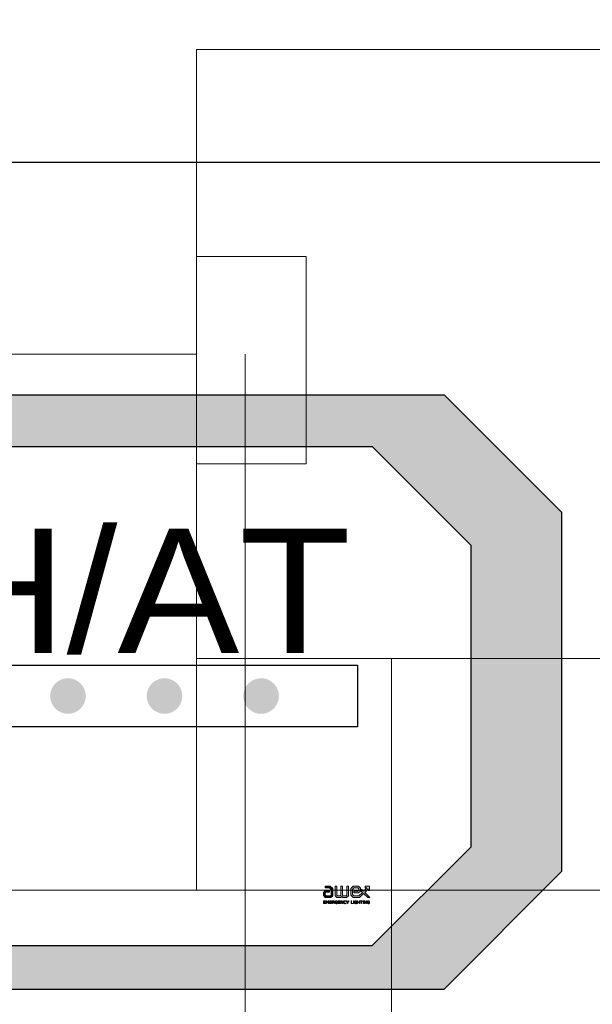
# Model space of a CAD drawing. Header units: centimetres. Extents: x -16053 to 7031, y -7778 to 254.
# Tile 15 of 256: x -12664 to -12636, y -6184 to -6136. Entities that reach past the tile are written whole.
import ezdxf
from ezdxf.enums import TextEntityAlignment as Align

# ---------------------------------------------------------------- set-up
doc = ezdxf.new("R2010")
doc.units = ezdxf.units.CM
doc.header["$MEASUREMENT"] = 0
doc.layers.add('AX - ADRESACJA', color=4, linetype='CONTINUOUS', lineweight=5)
doc.layers.add('konstrukcja', color=250, linetype='CONTINUOUS', lineweight=15)
doc.layers.add('AX - OPRAWY  EWAKUACYJNE', color=1, linetype='CONTINUOUS')
doc.layers.add('OPISY ELEKTRYCZNE', color=120, linetype='CONTINUOUS')
doc.styles.add('RNN', font='txt', dxfattribs={"width": 1.1})
doc.styles.add('ROMANS', font='simplex.shx', dxfattribs={"width": 0.8})

# ---------------------------------------------------------------- blocks, each defined once
blk = doc.blocks.new('AX - OPRAWY')
at = {"layer": 'AX - OPRAWY  EWAKUACYJNE', "lineweight": 5}
for points in [[(2911.65, 462.419), (2911.65, 462.272), (2912.067, 462.272), (2912.209, 462.136), (2912.209, 461.594), (2912.135, 461.524), (2911.736, 461.524), (2911.647, 461.621), (2911.647, 461.789), (2911.732, 461.876), (2912.069, 461.876), (2912.069, 462.023), (2911.671, 462.023), (2911.5, 461.849), (2911.501, 461.564), (2911.671, 461.377), (2912.193, 461.377), (2912.356, 461.53), (2912.356, 462.199), (2912.126, 462.419)], [(2913.652, 461.593), (2913.578, 461.524), (2913.354, 461.523), (2913.262, 461.608), (2913.262, 462.419), (2913.115, 462.419), (2913.115, 461.608), (2913.027, 461.523), (2912.799, 461.524), (2912.725, 461.593), (2912.725, 462.419), (2912.578, 462.419), (2912.578, 461.529), (2912.742, 461.377), (2913.085, 461.377), (2913.188, 461.476), (2913.296, 461.377), (2913.635, 461.377), (2913.799, 461.529), (2913.799, 462.419), (2913.652, 462.419)], [(2915.189, 461.963), (2914.993, 462.159), (2914.993, 461.951), (2915.085, 461.859), (2914.748, 461.523), (2914.307, 461.524), (2914.165, 461.66), (2914.165, 462.136), (2914.307, 462.272), (2914.667, 462.272), (2914.77, 462.175), (2914.771, 462.04), (2914.671, 461.954), (2914.305, 461.954), (2914.305, 461.807), (2914.732, 461.807), (2914.918, 461.98), (2914.918, 462.233), (2914.732, 462.419), (2914.248, 462.419), (2914.018, 462.198), (2914.018, 461.597), (2914.249, 461.377), (2914.809, 461.377), (2915.189, 461.755), (2915.568, 461.377), (2915.774, 461.377), (2915.293, 461.859), (2915.601, 462.168), (2915.601, 462.018), (2915.748, 462.018), (2915.748, 462.419), (2915.343, 462.419), (2915.343, 462.272), (2915.497, 462.272)], [(2915.748, 462.018), (2915.748, 462.419), (2915.343, 462.419), (2915.343, 462.272), (2915.497, 462.272), (2915.189, 461.963), (2914.993, 462.159), (2914.993, 461.951), (2915.085, 461.859), (2914.748, 461.523), (2914.307, 461.524), (2914.165, 461.66), (2914.165, 462.136), (2914.307, 462.272), (2914.667, 462.272), (2914.77, 462.175), (2914.771, 462.04), (2914.671, 461.954), (2914.305, 461.954), (2914.305, 461.807), (2914.732, 461.807), (2914.918, 461.98), (2914.918, 462.233), (2914.732, 462.419), (2914.248, 462.419), (2914.018, 462.198), (2914.018, 461.597), (2914.249, 461.377), (2914.809, 461.377), (2915.189, 461.755), (2915.568, 461.377), (2915.774, 461.377), (2915.293, 461.859), (2915.601, 462.168), (2915.601, 462.018)], [(2911.499, 461.079), (2911.687, 461.079), (2911.687, 461.053), (2911.528, 461.053), (2911.528, 460.964), (2911.67, 460.964), (2911.67, 460.937), (2911.528, 460.937), (2911.528, 460.846), (2911.689, 460.846), (2911.689, 460.819), (2911.499, 460.819)], [(2911.748, 461.079), (2911.778, 461.079), (2911.873, 460.937), (2911.968, 461.079), (2911.997, 461.079), (2911.997, 460.819), (2911.968, 460.819), (2911.968, 461.03), (2911.873, 460.89), (2911.872, 460.89), (2911.777, 461.03), (2911.777, 460.819), (2911.748, 460.819)], [(2912.063, 461.079), (2912.252, 461.079), (2912.252, 461.053), (2912.093, 461.053), (2912.093, 460.964), (2912.235, 460.964), (2912.235, 460.937), (2912.093, 460.937), (2912.093, 460.846), (2912.253, 460.846), (2912.253, 460.819), (2912.063, 460.819)], [(2912.562, 460.948), (2912.562, 460.949), (2912.562, 460.956), (2912.563, 460.962), (2912.564, 460.969), (2912.565, 460.975), (2912.566, 460.982), (2912.568, 460.988), (2912.569, 460.994), (2912.572, 461), (2912.574, 461.006), (2912.577, 461.012), (2912.58, 461.018), (2912.583, 461.023), (2912.586, 461.028), (2912.59, 461.034), (2912.594, 461.038), (2912.598, 461.043), (2912.603, 461.048), (2912.607, 461.052), (2912.612, 461.056), (2912.617, 461.06), (2912.622, 461.063), (2912.628, 461.067), (2912.634, 461.07), (2912.639, 461.073), (2912.645, 461.075), (2912.652, 461.077), (2912.658, 461.079), (2912.665, 461.081), (2912.672, 461.082), (2912.678, 461.083), (2912.685, 461.083), (2912.693, 461.084), (2912.701, 461.083), (2912.708, 461.083), (2912.716, 461.082), (2912.723, 461.081), (2912.729, 461.08), (2912.736, 461.079), (2912.742, 461.077), (2912.748, 461.075), (2912.754, 461.072), (2912.759, 461.07), (2912.764, 461.067), (2912.77, 461.064), (2912.775, 461.061), (2912.78, 461.057), (2912.785, 461.053), (2912.79, 461.049), (2912.771, 461.027), (2912.767, 461.03), (2912.763, 461.033), (2912.759, 461.036), (2912.755, 461.039), (2912.751, 461.042), (2912.747, 461.044), (2912.742, 461.046), (2912.738, 461.048), (2912.733, 461.05), (2912.728, 461.052), (2912.722, 461.053), (2912.717, 461.054), (2912.711, 461.055), (2912.705, 461.056), (2912.698, 461.057), (2912.692, 461.057), (2912.686, 461.057), (2912.681, 461.056), (2912.676, 461.055), (2912.671, 461.054), (2912.666, 461.053), (2912.661, 461.052), (2912.656, 461.05), (2912.652, 461.048), (2912.647, 461.046), (2912.643, 461.043), (2912.639, 461.041), (2912.635, 461.038), (2912.631, 461.035), (2912.627, 461.032), (2912.624, 461.028), (2912.62, 461.025), (2912.617, 461.021), (2912.614, 461.017), (2912.611, 461.013), (2912.609, 461.009), (2912.606, 461.005), (2912.604, 461), (2912.602, 460.996), (2912.6, 460.991), (2912.598, 460.986), (2912.597, 460.981), (2912.596, 460.976), (2912.595, 460.971), (2912.594, 460.966), (2912.593, 460.961), (2912.593, 460.955), (2912.593, 460.95), (2912.593, 460.949), (2912.593, 460.943), (2912.593, 460.938), (2912.594, 460.932), (2912.595, 460.927), (2912.595, 460.921), (2912.597, 460.916), (2912.598, 460.911), (2912.6, 460.906), (2912.602, 460.901), (2912.604, 460.896), (2912.606, 460.892), (2912.608, 460.888), (2912.611, 460.883), (2912.614, 460.879), (2912.617, 460.875), (2912.62, 460.872), (2912.624, 460.868), (2912.627, 460.865), (2912.631, 460.862), (2912.635, 460.859), (2912.639, 460.856), (2912.644, 460.853), (2912.648, 460.851), (2912.653, 460.849), (2912.658, 460.847), (2912.663, 460.845), (2912.668, 460.844), (2912.673, 460.843), (2912.678, 460.842), (2912.684, 460.841), (2912.69, 460.841), (2912.696, 460.841), (2912.701, 460.841), (2912.707, 460.841), (2912.712, 460.842), (2912.717, 460.843), (2912.723, 460.844), (2912.728, 460.845), (2912.733, 460.847), (2912.738, 460.848), (2912.742, 460.85), (2912.747, 460.852), (2912.751, 460.855), (2912.756, 460.857), (2912.76, 460.859), (2912.764, 460.862), (2912.767, 460.864), (2912.771, 460.867), (2912.771, 460.931), (2912.692, 460.931), (2912.692, 460.958), (2912.799, 460.958), (2912.799, 460.854), (2912.794, 460.85), (2912.789, 460.846), (2912.784, 460.843), (2912.779, 460.839), (2912.773, 460.836), (2912.767, 460.832), (2912.761, 460.829), (2912.754, 460.826), (2912.747, 460.824), (2912.74, 460.821), (2912.733, 460.819), (2912.726, 460.818), (2912.719, 460.816), (2912.711, 460.815), (2912.703, 460.815), (2912.694, 460.814), (2912.687, 460.815), (2912.68, 460.815), (2912.672, 460.816), (2912.665, 460.817), (2912.659, 460.819), (2912.652, 460.82), (2912.646, 460.822), (2912.639, 460.825), (2912.633, 460.828), (2912.628, 460.83), (2912.622, 460.834), (2912.617, 460.837), (2912.612, 460.841), (2912.607, 460.845), (2912.602, 460.849), (2912.598, 460.853), (2912.594, 460.858), (2912.59, 460.863), (2912.586, 460.868), (2912.583, 460.873), (2912.579, 460.879), (2912.576, 460.884), (2912.574, 460.89), (2912.571, 460.896), (2912.569, 460.902), (2912.567, 460.908), (2912.566, 460.915), (2912.564, 460.921), (2912.564, 460.928), (2912.563, 460.935), (2912.562, 460.941)], [(2912.85, 461.079), (2913.039, 461.079), (2913.039, 461.053), (2912.88, 461.053), (2912.88, 460.964), (2913.022, 460.964), (2913.022, 460.937), (2912.88, 460.937), (2912.88, 460.846), (2913.04, 460.846), (2913.04, 460.819), (2912.85, 460.819)], [(2913.1, 461.079), (2913.127, 461.079), (2913.291, 460.871), (2913.291, 461.079), (2913.32, 461.079), (2913.32, 460.819), (2913.296, 460.819), (2913.128, 461.032), (2913.128, 460.819), (2913.1, 460.819)], [(2913.36, 460.948), (2913.36, 460.949), (2913.36, 460.956), (2913.36, 460.963), (2913.361, 460.969), (2913.362, 460.976), (2913.363, 460.983), (2913.365, 460.989), (2913.367, 460.995), (2913.369, 461.001), (2913.372, 461.007), (2913.375, 461.013), (2913.378, 461.019), (2913.381, 461.024), (2913.385, 461.029), (2913.388, 461.034), (2913.393, 461.039), (2913.397, 461.044), (2913.401, 461.048), (2913.406, 461.053), (2913.411, 461.057), (2913.416, 461.061), (2913.421, 461.064), (2913.427, 461.067), (2913.432, 461.07), (2913.438, 461.073), (2913.444, 461.075), (2913.451, 461.078), (2913.457, 461.079), (2913.464, 461.081), (2913.47, 461.082), (2913.477, 461.083), (2913.484, 461.083), (2913.491, 461.084), (2913.5, 461.083), (2913.508, 461.083), (2913.516, 461.082), (2913.524, 461.081), (2913.53, 461.079), (2913.537, 461.077), (2913.544, 461.075), (2913.55, 461.072), (2913.556, 461.069), (2913.562, 461.066), (2913.567, 461.063), (2913.573, 461.059), (2913.578, 461.055), (2913.583, 461.051), (2913.588, 461.047), (2913.593, 461.042), (2913.573, 461.021), (2913.569, 461.025), (2913.564, 461.028), (2913.56, 461.032), (2913.556, 461.035), (2913.551, 461.038), (2913.546, 461.041), (2913.542, 461.044), (2913.537, 461.047), (2913.532, 461.049), (2913.526, 461.051), (2913.521, 461.053), (2913.515, 461.054), (2913.51, 461.055), (2913.504, 461.056), (2913.497, 461.057), (2913.491, 461.057), (2913.486, 461.057), (2913.48, 461.056), (2913.475, 461.055), (2913.47, 461.054), (2913.465, 461.053), (2913.46, 461.052), (2913.455, 461.05), (2913.451, 461.048), (2913.446, 461.046), (2913.442, 461.044), (2913.438, 461.041), (2913.434, 461.039), (2913.43, 461.036), (2913.426, 461.032), (2913.422, 461.029), (2913.419, 461.026), (2913.416, 461.022), (2913.413, 461.018), (2913.41, 461.014), (2913.407, 461.01), (2913.404, 461.005), (2913.402, 461.001), (2913.4, 460.996), (2913.398, 460.992), (2913.396, 460.987), (2913.394, 460.982), (2913.393, 460.977), (2913.392, 460.972), (2913.391, 460.966), (2913.391, 460.961), (2913.39, 460.956), (2913.39, 460.95), (2913.39, 460.949), (2913.39, 460.943), (2913.391, 460.938), (2913.391, 460.933), (2913.392, 460.927), (2913.393, 460.922), (2913.394, 460.917), (2913.396, 460.912), (2913.398, 460.907), (2913.4, 460.902), (2913.402, 460.898), (2913.404, 460.893), (2913.407, 460.889), (2913.41, 460.884), (2913.413, 460.88), (2913.416, 460.876), (2913.419, 460.873), (2913.423, 460.869), (2913.426, 460.866), (2913.43, 460.863), (2913.434, 460.86), (2913.438, 460.857), (2913.442, 460.854), (2913.447, 460.852), (2913.451, 460.85), (2913.456, 460.848), (2913.46, 460.846), (2913.465, 460.845), (2913.47, 460.844), (2913.475, 460.843), (2913.48, 460.842), (2913.486, 460.842), (2913.491, 460.842), (2913.498, 460.842), (2913.504, 460.842), (2913.51, 460.843), (2913.515, 460.844), (2913.521, 460.845), (2913.527, 460.847), (2913.532, 460.849), (2913.537, 460.852), (2913.542, 460.854), (2913.547, 460.857), (2913.552, 460.86), (2913.556, 460.863), (2913.561, 460.867), (2913.566, 460.871), (2913.57, 460.875), (2913.575, 460.879), (2913.594, 460.86), (2913.589, 460.855), (2913.584, 460.85), (2913.579, 460.846), (2913.573, 460.841), (2913.568, 460.837), (2913.562, 460.834), (2913.556, 460.83), (2913.55, 460.827), (2913.543, 460.824), (2913.537, 460.822), (2913.53, 460.82), (2913.522, 460.818), (2913.515, 460.816), (2913.507, 460.815), (2913.499, 460.815), (2913.49, 460.814), (2913.483, 460.815), (2913.476, 460.815), (2913.47, 460.816), (2913.463, 460.817), (2913.456, 460.819), (2913.45, 460.82), (2913.444, 460.822), (2913.438, 460.825), (2913.432, 460.828), (2913.427, 460.83), (2913.421, 460.834), (2913.416, 460.837), (2913.411, 460.841), (2913.406, 460.845), (2913.401, 460.849), (2913.397, 460.853), (2913.393, 460.858), (2913.389, 460.863), (2913.385, 460.868), (2913.381, 460.873), (2913.378, 460.879), (2913.375, 460.884), (2913.372, 460.89), (2913.369, 460.896), (2913.367, 460.902), (2913.365, 460.908), (2913.363, 460.915), (2913.362, 460.921), (2913.361, 460.928), (2913.36, 460.934), (2913.36, 460.941)], [(2913.72, 460.922), (2913.611, 461.079), (2913.647, 461.079), (2913.735, 460.949), (2913.823, 461.079), (2913.858, 461.079), (2913.75, 460.922), (2913.75, 460.819), (2913.72, 460.819)], [(2914.038, 461.079), (2914.068, 461.079), (2914.068, 460.846), (2914.214, 460.846), (2914.214, 460.819), (2914.038, 460.819)], [(2914.271, 461.079), (2914.3, 461.079), (2914.3, 460.819), (2914.271, 460.819)], [(2914.343, 460.948), (2914.343, 460.949), (2914.343, 460.956), (2914.344, 460.962), (2914.345, 460.969), (2914.346, 460.975), (2914.347, 460.982), (2914.349, 460.988), (2914.35, 460.994), (2914.353, 461), (2914.355, 461.006), (2914.358, 461.012), (2914.361, 461.018), (2914.364, 461.023), (2914.367, 461.028), (2914.371, 461.034), (2914.375, 461.038), (2914.379, 461.043), (2914.384, 461.048), (2914.388, 461.052), (2914.393, 461.056), (2914.398, 461.06), (2914.403, 461.063), (2914.409, 461.067), (2914.415, 461.07), (2914.42, 461.073), (2914.426, 461.075), (2914.433, 461.077), (2914.439, 461.079), (2914.446, 461.081), (2914.452, 461.082), (2914.459, 461.083), (2914.466, 461.083), (2914.474, 461.084), (2914.482, 461.083), (2914.489, 461.083), (2914.497, 461.082), (2914.504, 461.081), (2914.51, 461.08), (2914.517, 461.079), (2914.523, 461.077), (2914.529, 461.075), (2914.534, 461.072), (2914.54, 461.07), (2914.545, 461.067), (2914.551, 461.064), (2914.556, 461.061), (2914.561, 461.057), (2914.566, 461.053), (2914.571, 461.049), (2914.552, 461.027), (2914.548, 461.03), (2914.544, 461.033), (2914.54, 461.036), (2914.536, 461.039), (2914.532, 461.042), (2914.528, 461.044), (2914.523, 461.046), (2914.518, 461.048), (2914.514, 461.05), (2914.509, 461.052), (2914.503, 461.053), (2914.498, 461.054), (2914.492, 461.055), (2914.486, 461.056), (2914.479, 461.057), (2914.472, 461.057), (2914.467, 461.057), (2914.462, 461.056), (2914.457, 461.055), (2914.452, 461.054), (2914.447, 461.053), (2914.442, 461.052), (2914.437, 461.05), (2914.433, 461.048), (2914.428, 461.046), (2914.424, 461.043), (2914.42, 461.041), (2914.416, 461.038), (2914.412, 461.035), (2914.408, 461.032), (2914.405, 461.028), (2914.401, 461.025), (2914.398, 461.021), (2914.395, 461.017), (2914.392, 461.013), (2914.39, 461.009), (2914.387, 461.005), (2914.385, 461), (2914.383, 460.996), (2914.381, 460.991), (2914.379, 460.986), (2914.378, 460.981), (2914.377, 460.976), (2914.376, 460.971), (2914.375, 460.966), (2914.374, 460.961), (2914.374, 460.955), (2914.374, 460.95), (2914.374, 460.949), (2914.374, 460.943), (2914.374, 460.938), (2914.375, 460.932), (2914.376, 460.927), (2914.376, 460.921), (2914.378, 460.916), (2914.379, 460.911), (2914.381, 460.906), (2914.383, 460.901), (2914.385, 460.896), (2914.387, 460.892), (2914.389, 460.888), (2914.392, 460.883), (2914.395, 460.879), (2914.398, 460.875), (2914.401, 460.872), (2914.405, 460.868), (2914.408, 460.865), (2914.412, 460.862), (2914.416, 460.859), (2914.42, 460.856), (2914.425, 460.853), (2914.429, 460.851), (2914.434, 460.849), (2914.439, 460.847), (2914.444, 460.845), (2914.449, 460.844), (2914.454, 460.843), (2914.459, 460.842), (2914.465, 460.841), (2914.471, 460.841), (2914.476, 460.841), (2914.482, 460.841), (2914.488, 460.841), (2914.493, 460.842), (2914.498, 460.843), (2914.503, 460.844), (2914.509, 460.845), (2914.514, 460.847), (2914.519, 460.848), (2914.523, 460.85), (2914.528, 460.852), (2914.532, 460.855), (2914.537, 460.857), (2914.541, 460.859), (2914.545, 460.862), (2914.548, 460.864), (2914.552, 460.867), (2914.552, 460.931), (2914.472, 460.931), (2914.472, 460.958), (2914.58, 460.958), (2914.58, 460.854), (2914.575, 460.85), (2914.57, 460.846), (2914.565, 460.843), (2914.56, 460.839), (2914.554, 460.836), (2914.548, 460.832), (2914.542, 460.829), (2914.535, 460.826), (2914.528, 460.824), (2914.521, 460.821), (2914.514, 460.819), (2914.507, 460.818), (2914.499, 460.816), (2914.491, 460.815), (2914.484, 460.815), (2914.475, 460.814), (2914.468, 460.815), (2914.46, 460.815), (2914.453, 460.816), (2914.446, 460.817), (2914.44, 460.819), (2914.433, 460.82), (2914.427, 460.822), (2914.42, 460.825), (2914.414, 460.828), (2914.409, 460.83), (2914.403, 460.834), (2914.398, 460.837), (2914.393, 460.841), (2914.388, 460.845), (2914.383, 460.849), (2914.379, 460.853), (2914.374, 460.858), (2914.37, 460.863), (2914.367, 460.868), (2914.363, 460.873), (2914.36, 460.879), (2914.357, 460.884), (2914.355, 460.89), (2914.352, 460.896), (2914.35, 460.902), (2914.348, 460.908), (2914.347, 460.915), (2914.345, 460.921), (2914.345, 460.928), (2914.344, 460.935), (2914.343, 460.941)], [(2914.631, 461.079), (2914.661, 461.079), (2914.661, 460.964), (2914.811, 460.964), (2914.811, 461.079), (2914.84, 461.079), (2914.84, 460.819), (2914.811, 460.819), (2914.811, 460.936), (2914.661, 460.936), (2914.661, 460.819), (2914.631, 460.819)], [(2914.975, 461.052), (2914.888, 461.052), (2914.888, 461.079), (2915.093, 461.079), (2915.093, 461.052), (2915.005, 461.052), (2915.005, 460.819), (2914.975, 460.819)], [(2915.15, 461.079), (2915.179, 461.079), (2915.179, 460.819), (2915.15, 460.819)], [(2915.241, 461.079), (2915.268, 461.079), (2915.432, 460.871), (2915.432, 461.079), (2915.461, 461.079), (2915.461, 460.819), (2915.437, 460.819), (2915.269, 461.032), (2915.269, 460.819), (2915.241, 460.819)], [(2915.508, 460.948), (2915.508, 460.949), (2915.508, 460.956), (2915.509, 460.962), (2915.51, 460.969), (2915.511, 460.975), (2915.512, 460.982), (2915.514, 460.988), (2915.516, 460.994), (2915.518, 461), (2915.52, 461.006), (2915.523, 461.012), (2915.526, 461.018), (2915.529, 461.023), (2915.532, 461.028), (2915.536, 461.034), (2915.54, 461.038), (2915.544, 461.043), (2915.549, 461.048), (2915.553, 461.052), (2915.558, 461.056), (2915.563, 461.06), (2915.568, 461.063), (2915.574, 461.067), (2915.58, 461.07), (2915.585, 461.073), (2915.591, 461.075), (2915.598, 461.077), (2915.604, 461.079), (2915.611, 461.081), (2915.618, 461.082), (2915.625, 461.083), (2915.631, 461.083), (2915.639, 461.084), (2915.647, 461.083), (2915.654, 461.083), (2915.662, 461.082), (2915.669, 461.081), (2915.676, 461.08), (2915.682, 461.079), (2915.688, 461.077), (2915.694, 461.075), (2915.7, 461.072), (2915.705, 461.07), (2915.711, 461.067), (2915.716, 461.064), (2915.721, 461.061), (2915.726, 461.057), (2915.731, 461.053), (2915.736, 461.049), (2915.717, 461.027), (2915.713, 461.03), (2915.709, 461.033), (2915.705, 461.036), (2915.701, 461.039), (2915.697, 461.042), (2915.693, 461.044), (2915.688, 461.046), (2915.684, 461.048), (2915.679, 461.05), (2915.674, 461.052), (2915.668, 461.053), (2915.663, 461.054), (2915.657, 461.055), (2915.651, 461.056), (2915.644, 461.057), (2915.638, 461.057), (2915.632, 461.057), (2915.627, 461.056), (2915.622, 461.055), (2915.617, 461.054), (2915.612, 461.053), (2915.607, 461.052), (2915.602, 461.05), (2915.598, 461.048), (2915.594, 461.046), (2915.589, 461.043), (2915.585, 461.041), (2915.581, 461.038), (2915.577, 461.035), (2915.573, 461.032), (2915.57, 461.028), (2915.567, 461.025), (2915.563, 461.021), (2915.56, 461.017), (2915.557, 461.013), (2915.555, 461.009), (2915.552, 461.005), (2915.55, 461), (2915.548, 460.996), (2915.546, 460.991), (2915.544, 460.986), (2915.543, 460.981), (2915.542, 460.976), (2915.541, 460.971), (2915.54, 460.966), (2915.539, 460.961), (2915.539, 460.955), (2915.539, 460.95), (2915.539, 460.949), (2915.539, 460.943), (2915.539, 460.938), (2915.54, 460.932), (2915.541, 460.927), (2915.541, 460.921), (2915.543, 460.916), (2915.544, 460.911), (2915.546, 460.906), (2915.548, 460.901), (2915.55, 460.896), (2915.552, 460.892), (2915.555, 460.888), (2915.557, 460.883), (2915.56, 460.879), (2915.563, 460.875), (2915.567, 460.872), (2915.57, 460.868), (2915.573, 460.865), (2915.577, 460.862), (2915.581, 460.859), (2915.585, 460.856), (2915.59, 460.853), (2915.594, 460.851), (2915.599, 460.849), (2915.604, 460.847), (2915.609, 460.845), (2915.614, 460.844), (2915.619, 460.843), (2915.625, 460.842), (2915.63, 460.841), (2915.636, 460.841), (2915.642, 460.841), (2915.647, 460.841), (2915.653, 460.841), (2915.658, 460.842), (2915.664, 460.843), (2915.669, 460.844), (2915.674, 460.845), (2915.679, 460.847), (2915.684, 460.848), (2915.688, 460.85), (2915.693, 460.852), (2915.697, 460.855), (2915.702, 460.857), (2915.706, 460.859), (2915.71, 460.862), (2915.713, 460.864), (2915.717, 460.867), (2915.717, 460.931), (2915.638, 460.931), (2915.638, 460.958), (2915.745, 460.958), (2915.745, 460.854), (2915.74, 460.85), (2915.735, 460.846), (2915.73, 460.843), (2915.725, 460.839), (2915.719, 460.836), (2915.713, 460.832), (2915.707, 460.829), (2915.7, 460.826), (2915.693, 460.824), (2915.686, 460.821), (2915.679, 460.819), (2915.672, 460.818), (2915.664, 460.816), (2915.657, 460.815), (2915.649, 460.815), (2915.641, 460.814), (2915.633, 460.815), (2915.626, 460.815), (2915.618, 460.816), (2915.611, 460.817), (2915.604, 460.819), (2915.598, 460.82), (2915.592, 460.822), (2915.585, 460.825), (2915.579, 460.828), (2915.574, 460.83), (2915.568, 460.834), (2915.563, 460.837), (2915.558, 460.841), (2915.553, 460.845), (2915.548, 460.849), (2915.544, 460.853), (2915.54, 460.858), (2915.536, 460.863), (2915.532, 460.868), (2915.529, 460.873), (2915.525, 460.879), (2915.522, 460.884), (2915.52, 460.89), (2915.517, 460.896), (2915.515, 460.902), (2915.513, 460.908), (2915.512, 460.915), (2915.51, 460.921), (2915.51, 460.928), (2915.509, 460.935), (2915.508, 460.941)]]:
    blk.add_hatch(color=251, dxfattribs=at).paths.add_polyline_path(points)
h = blk.add_hatch(color=251, dxfattribs=at)
h.paths.add_polyline_path([(2912.313, 461.079), (2912.425, 461.079), (2912.431, 461.079), (2912.436, 461.079), (2912.442, 461.078), (2912.447, 461.078), (2912.453, 461.077), (2912.458, 461.075), (2912.463, 461.074), (2912.467, 461.072), (2912.472, 461.071), (2912.476, 461.069), (2912.48, 461.066), (2912.485, 461.064), (2912.489, 461.062), (2912.492, 461.059), (2912.495, 461.056), (2912.499, 461.053), (2912.501, 461.051), (2912.503, 461.048), (2912.505, 461.046), (2912.507, 461.043), (2912.509, 461.04), (2912.51, 461.037), (2912.512, 461.034), (2912.513, 461.031), (2912.514, 461.027), (2912.515, 461.024), (2912.517, 461.02), (2912.517, 461.017), (2912.518, 461.013), (2912.518, 461.009), (2912.518, 461.006), (2912.519, 461.002), (2912.519, 461.001), (2912.518, 460.997), (2912.518, 460.993), (2912.518, 460.989), (2912.517, 460.986), (2912.517, 460.982), (2912.515, 460.979), (2912.514, 460.975), (2912.513, 460.972), (2912.512, 460.969), (2912.51, 460.966), (2912.509, 460.963), (2912.507, 460.96), (2912.505, 460.957), (2912.503, 460.955), (2912.501, 460.952), (2912.499, 460.95), (2912.496, 460.948), (2912.494, 460.945), (2912.491, 460.943), (2912.488, 460.941), (2912.486, 460.939), (2912.482, 460.938), (2912.479, 460.936), (2912.476, 460.934), (2912.47, 460.931), (2912.463, 460.929), (2912.455, 460.927), (2912.448, 460.925), (2912.528, 460.819), (2912.492, 460.819), (2912.416, 460.92), (2912.342, 460.92), (2912.342, 460.819), (2912.313, 460.819)])
h.paths.add_polyline_path([(2912.422, 460.946), (2912.429, 460.947), (2912.436, 460.948), (2912.443, 460.949), (2912.449, 460.95), (2912.452, 460.951), (2912.455, 460.952), (2912.458, 460.953), (2912.46, 460.955), (2912.463, 460.956), (2912.465, 460.957), (2912.468, 460.959), (2912.47, 460.961), (2912.472, 460.962), (2912.474, 460.964), (2912.476, 460.966), (2912.478, 460.968), (2912.48, 460.97), (2912.481, 460.973), (2912.483, 460.975), (2912.484, 460.977), (2912.485, 460.98), (2912.486, 460.983), (2912.487, 460.985), (2912.488, 460.988), (2912.488, 460.991), (2912.489, 460.994), (2912.489, 460.997), (2912.489, 461), (2912.489, 461.001), (2912.489, 461.004), (2912.489, 461.007), (2912.488, 461.009), (2912.488, 461.012), (2912.487, 461.015), (2912.486, 461.018), (2912.485, 461.02), (2912.485, 461.022), (2912.483, 461.025), (2912.482, 461.027), (2912.48, 461.029), (2912.479, 461.031), (2912.477, 461.033), (2912.475, 461.035), (2912.474, 461.037), (2912.471, 461.038), (2912.469, 461.04), (2912.467, 461.042), (2912.464, 461.043), (2912.462, 461.044), (2912.456, 461.047), (2912.451, 461.048), (2912.444, 461.05), (2912.437, 461.051), (2912.43, 461.052), (2912.422, 461.052), (2912.342, 461.052), (2912.342, 460.946)], flags=16)
at = {"layer": 'AX - OPRAWY  EWAKUACYJNE', "color": 251, "lineweight": 5}
for points in [[(2911.65, 462.419), (2911.65, 462.272), (2912.067, 462.272), (2912.209, 462.136), (2912.209, 461.594), (2912.135, 461.524), (2911.736, 461.524), (2911.647, 461.621), (2911.647, 461.789), (2911.732, 461.876), (2912.069, 461.876), (2912.069, 462.023), (2911.671, 462.023), (2911.5, 461.849), (2911.501, 461.564), (2911.671, 461.377), (2912.193, 461.377), (2912.356, 461.53), (2912.356, 462.199), (2912.126, 462.419), (2911.65, 462.419)], [(2913.652, 461.593), (2913.578, 461.524), (2913.354, 461.523), (2913.262, 461.608), (2913.262, 462.419), (2913.115, 462.419), (2913.115, 461.608), (2913.027, 461.523), (2912.799, 461.524), (2912.725, 461.593), (2912.725, 462.419), (2912.578, 462.419), (2912.578, 461.529), (2912.742, 461.377), (2913.085, 461.377), (2913.188, 461.476), (2913.296, 461.377), (2913.635, 461.377), (2913.799, 461.529), (2913.799, 462.419), (2913.652, 462.419), (2913.652, 461.593)], [(2915.748, 462.018), (2915.748, 462.419), (2915.343, 462.419), (2915.343, 462.272), (2915.497, 462.272), (2915.189, 461.963), (2914.993, 462.159), (2914.993, 461.951), (2915.085, 461.859), (2914.748, 461.523), (2914.307, 461.524), (2914.165, 461.66), (2914.165, 462.136), (2914.307, 462.272), (2914.667, 462.272), (2914.77, 462.175), (2914.771, 462.04), (2914.671, 461.954), (2914.305, 461.954), (2914.305, 461.807), (2914.732, 461.807), (2914.918, 461.98), (2914.918, 462.233), (2914.732, 462.419), (2914.248, 462.419), (2914.018, 462.198), (2914.018, 461.597), (2914.249, 461.377), (2914.809, 461.377), (2915.189, 461.755), (2915.568, 461.377), (2915.774, 461.377), (2915.293, 461.859), (2915.601, 462.168), (2915.601, 462.018), (2915.748, 462.018)], [(2911.499, 461.079), (2911.687, 461.079), (2911.687, 461.053), (2911.528, 461.053), (2911.528, 460.964), (2911.67, 460.964), (2911.67, 460.937), (2911.528, 460.937), (2911.528, 460.846), (2911.689, 460.846), (2911.689, 460.819), (2911.499, 460.819), (2911.499, 461.079)], [(2911.748, 461.079), (2911.778, 461.079), (2911.873, 460.937), (2911.968, 461.079), (2911.997, 461.079), (2911.997, 460.819), (2911.968, 460.819), (2911.968, 461.03), (2911.873, 460.89), (2911.872, 460.89), (2911.777, 461.03), (2911.777, 460.819), (2911.748, 460.819), (2911.748, 461.079)], [(2912.063, 461.079), (2912.252, 461.079), (2912.252, 461.053), (2912.093, 461.053), (2912.093, 460.964), (2912.235, 460.964), (2912.235, 460.937), (2912.093, 460.937), (2912.093, 460.846), (2912.253, 460.846), (2912.253, 460.819), (2912.063, 460.819), (2912.063, 461.079)], [(2912.313, 461.079), (2912.425, 461.079), (2912.431, 461.079), (2912.436, 461.079), (2912.442, 461.078), (2912.447, 461.078), (2912.453, 461.077), (2912.458, 461.075), (2912.463, 461.074), (2912.467, 461.072), (2912.472, 461.071), (2912.476, 461.069), (2912.48, 461.066), (2912.485, 461.064), (2912.489, 461.062), (2912.492, 461.059), (2912.495, 461.056), (2912.499, 461.053), (2912.501, 461.051), (2912.503, 461.048), (2912.505, 461.046), (2912.507, 461.043), (2912.509, 461.04), (2912.51, 461.037), (2912.512, 461.034), (2912.513, 461.031), (2912.514, 461.027), (2912.515, 461.024), (2912.517, 461.02), (2912.517, 461.017), (2912.518, 461.013), (2912.518, 461.009), (2912.518, 461.006), (2912.519, 461.002), (2912.519, 461.001), (2912.518, 460.997), (2912.518, 460.993), (2912.518, 460.989), (2912.517, 460.986), (2912.517, 460.982), (2912.515, 460.979), (2912.514, 460.975), (2912.513, 460.972), (2912.512, 460.969), (2912.51, 460.966), (2912.509, 460.963), (2912.507, 460.96), (2912.505, 460.957), (2912.503, 460.955), (2912.501, 460.952), (2912.499, 460.95), (2912.496, 460.948), (2912.494, 460.945), (2912.491, 460.943), (2912.488, 460.941), (2912.486, 460.939), (2912.482, 460.938), (2912.479, 460.936), (2912.476, 460.934), (2912.47, 460.931), (2912.463, 460.929), (2912.455, 460.927), (2912.448, 460.925), (2912.528, 460.819), (2912.492, 460.819), (2912.416, 460.92), (2912.342, 460.92), (2912.342, 460.819), (2912.313, 460.819), (2912.313, 461.079)], [(2912.422, 460.946), (2912.429, 460.947), (2912.436, 460.948), (2912.443, 460.949), (2912.449, 460.95), (2912.452, 460.951), (2912.455, 460.952), (2912.458, 460.953), (2912.46, 460.955), (2912.463, 460.956), (2912.465, 460.957), (2912.468, 460.959), (2912.47, 460.961), (2912.472, 460.962), (2912.474, 460.964), (2912.476, 460.966), (2912.478, 460.968), (2912.48, 460.97), (2912.481, 460.973), (2912.483, 460.975), (2912.484, 460.977), (2912.485, 460.98), (2912.486, 460.983), (2912.487, 460.985), (2912.488, 460.988), (2912.488, 460.991), (2912.489, 460.994), (2912.489, 460.997), (2912.489, 461), (2912.489, 461.001), (2912.489, 461.004), (2912.489, 461.007), (2912.488, 461.009), (2912.488, 461.012), (2912.487, 461.015), (2912.486, 461.018), (2912.485, 461.02), (2912.485, 461.022), (2912.483, 461.025), (2912.482, 461.027), (2912.48, 461.029), (2912.479, 461.031), (2912.477, 461.033), (2912.475, 461.035), (2912.474, 461.037), (2912.471, 461.038), (2912.469, 461.04), (2912.467, 461.042), (2912.464, 461.043), (2912.462, 461.044), (2912.456, 461.047), (2912.451, 461.048), (2912.444, 461.05), (2912.437, 461.051), (2912.43, 461.052), (2912.422, 461.052), (2912.342, 461.052), (2912.342, 460.946), (2912.422, 460.946)], [(2912.562, 460.948), (2912.562, 460.949), (2912.562, 460.956), (2912.563, 460.962), (2912.564, 460.969), (2912.565, 460.975), (2912.566, 460.982), (2912.568, 460.988), (2912.569, 460.994), (2912.572, 461), (2912.574, 461.006), (2912.577, 461.012), (2912.58, 461.018), (2912.583, 461.023), (2912.586, 461.028), (2912.59, 461.034), (2912.594, 461.038), (2912.598, 461.043), (2912.603, 461.048), (2912.607, 461.052), (2912.612, 461.056), (2912.617, 461.06), (2912.622, 461.063), (2912.628, 461.067), (2912.634, 461.07), (2912.639, 461.073), (2912.645, 461.075), (2912.652, 461.077), (2912.658, 461.079), (2912.665, 461.081), (2912.672, 461.082), (2912.678, 461.083), (2912.685, 461.083), (2912.693, 461.084), (2912.701, 461.083), (2912.708, 461.083), (2912.716, 461.082), (2912.723, 461.081), (2912.729, 461.08), (2912.736, 461.079), (2912.742, 461.077), (2912.748, 461.075), (2912.754, 461.072), (2912.759, 461.07), (2912.764, 461.067), (2912.77, 461.064), (2912.775, 461.061), (2912.78, 461.057), (2912.785, 461.053), (2912.79, 461.049), (2912.771, 461.027), (2912.767, 461.03), (2912.763, 461.033), (2912.759, 461.036), (2912.755, 461.039), (2912.751, 461.042), (2912.747, 461.044), (2912.742, 461.046), (2912.738, 461.048), (2912.733, 461.05), (2912.728, 461.052), (2912.722, 461.053), (2912.717, 461.054), (2912.711, 461.055), (2912.705, 461.056), (2912.698, 461.057), (2912.692, 461.057), (2912.686, 461.057), (2912.681, 461.056), (2912.676, 461.055), (2912.671, 461.054), (2912.666, 461.053), (2912.661, 461.052), (2912.656, 461.05), (2912.652, 461.048), (2912.647, 461.046), (2912.643, 461.043), (2912.639, 461.041), (2912.635, 461.038), (2912.631, 461.035), (2912.627, 461.032), (2912.624, 461.028), (2912.62, 461.025), (2912.617, 461.021), (2912.614, 461.017), (2912.611, 461.013), (2912.609, 461.009), (2912.606, 461.005), (2912.604, 461), (2912.602, 460.996), (2912.6, 460.991), (2912.598, 460.986), (2912.597, 460.981), (2912.596, 460.976), (2912.595, 460.971), (2912.594, 460.966), (2912.593, 460.961), (2912.593, 460.955), (2912.593, 460.95), (2912.593, 460.949), (2912.593, 460.943), (2912.593, 460.938), (2912.594, 460.932), (2912.595, 460.927), (2912.595, 460.921), (2912.597, 460.916), (2912.598, 460.911), (2912.6, 460.906), (2912.602, 460.901), (2912.604, 460.896), (2912.606, 460.892), (2912.608, 460.888), (2912.611, 460.883), (2912.614, 460.879), (2912.617, 460.875), (2912.62, 460.872), (2912.624, 460.868), (2912.627, 460.865), (2912.631, 460.862), (2912.635, 460.859), (2912.639, 460.856), (2912.644, 460.853), (2912.648, 460.851), (2912.653, 460.849), (2912.658, 460.847), (2912.663, 460.845), (2912.668, 460.844), (2912.673, 460.843), (2912.678, 460.842), (2912.684, 460.841), (2912.69, 460.841), (2912.696, 460.841), (2912.701, 460.841), (2912.707, 460.841), (2912.712, 460.842), (2912.717, 460.843), (2912.723, 460.844), (2912.728, 460.845), (2912.733, 460.847), (2912.738, 460.848), (2912.742, 460.85), (2912.747, 460.852), (2912.751, 460.855), (2912.756, 460.857), (2912.76, 460.859), (2912.764, 460.862), (2912.767, 460.864), (2912.771, 460.867), (2912.771, 460.931), (2912.692, 460.931), (2912.692, 460.958), (2912.799, 460.958), (2912.799, 460.854), (2912.794, 460.85), (2912.789, 460.846), (2912.784, 460.843), (2912.779, 460.839), (2912.773, 460.836), (2912.767, 460.832), (2912.761, 460.829), (2912.754, 460.826), (2912.747, 460.824), (2912.74, 460.821), (2912.733, 460.819), (2912.726, 460.818), (2912.719, 460.816), (2912.711, 460.815), (2912.703, 460.815), (2912.694, 460.814), (2912.687, 460.815), (2912.68, 460.815), (2912.672, 460.816), (2912.665, 460.817), (2912.659, 460.819), (2912.652, 460.82), (2912.646, 460.822), (2912.639, 460.825), (2912.633, 460.828), (2912.628, 460.83), (2912.622, 460.834), (2912.617, 460.837), (2912.612, 460.841), (2912.607, 460.845), (2912.602, 460.849), (2912.598, 460.853), (2912.594, 460.858), (2912.59, 460.863), (2912.586, 460.868), (2912.583, 460.873), (2912.579, 460.879), (2912.576, 460.884), (2912.574, 460.89), (2912.571, 460.896), (2912.569, 460.902), (2912.567, 460.908), (2912.566, 460.915), (2912.564, 460.921), (2912.564, 460.928), (2912.563, 460.935), (2912.562, 460.941), (2912.562, 460.948)], [(2912.85, 461.079), (2913.039, 461.079), (2913.039, 461.053), (2912.88, 461.053), (2912.88, 460.964), (2913.022, 460.964), (2913.022, 460.937), (2912.88, 460.937), (2912.88, 460.846), (2913.04, 460.846), (2913.04, 460.819), (2912.85, 460.819), (2912.85, 461.079)], [(2913.1, 461.079), (2913.127, 461.079), (2913.291, 460.871), (2913.291, 461.079), (2913.32, 461.079), (2913.32, 460.819), (2913.296, 460.819), (2913.128, 461.032), (2913.128, 460.819), (2913.1, 460.819), (2913.1, 461.079)], [(2913.36, 460.948), (2913.36, 460.949), (2913.36, 460.956), (2913.36, 460.963), (2913.361, 460.969), (2913.362, 460.976), (2913.363, 460.983), (2913.365, 460.989), (2913.367, 460.995), (2913.369, 461.001), (2913.372, 461.007), (2913.375, 461.013), (2913.378, 461.019), (2913.381, 461.024), (2913.385, 461.029), (2913.388, 461.034), (2913.393, 461.039), (2913.397, 461.044), (2913.401, 461.048), (2913.406, 461.053), (2913.411, 461.057), (2913.416, 461.061), (2913.421, 461.064), (2913.427, 461.067), (2913.432, 461.07), (2913.438, 461.073), (2913.444, 461.075), (2913.451, 461.078), (2913.457, 461.079), (2913.464, 461.081), (2913.47, 461.082), (2913.477, 461.083), (2913.484, 461.083), (2913.491, 461.084), (2913.5, 461.083), (2913.508, 461.083), (2913.516, 461.082), (2913.524, 461.081), (2913.53, 461.079), (2913.537, 461.077), (2913.544, 461.075), (2913.55, 461.072), (2913.556, 461.069), (2913.562, 461.066), (2913.567, 461.063), (2913.573, 461.059), (2913.578, 461.055), (2913.583, 461.051), (2913.588, 461.047), (2913.593, 461.042), (2913.573, 461.021), (2913.569, 461.025), (2913.564, 461.028), (2913.56, 461.032), (2913.556, 461.035), (2913.551, 461.038), (2913.546, 461.041), (2913.542, 461.044), (2913.537, 461.047), (2913.532, 461.049), (2913.526, 461.051), (2913.521, 461.053), (2913.515, 461.054), (2913.51, 461.055), (2913.504, 461.056), (2913.497, 461.057), (2913.491, 461.057), (2913.486, 461.057), (2913.48, 461.056), (2913.475, 461.055), (2913.47, 461.054), (2913.465, 461.053), (2913.46, 461.052), (2913.455, 461.05), (2913.451, 461.048), (2913.446, 461.046), (2913.442, 461.044), (2913.438, 461.041), (2913.434, 461.039), (2913.43, 461.036), (2913.426, 461.032), (2913.422, 461.029), (2913.419, 461.026), (2913.416, 461.022), (2913.413, 461.018), (2913.41, 461.014), (2913.407, 461.01), (2913.404, 461.005), (2913.402, 461.001), (2913.4, 460.996), (2913.398, 460.992), (2913.396, 460.987), (2913.394, 460.982), (2913.393, 460.977), (2913.392, 460.972), (2913.391, 460.966), (2913.391, 460.961), (2913.39, 460.956), (2913.39, 460.95), (2913.39, 460.949), (2913.39, 460.943), (2913.391, 460.938), (2913.391, 460.933), (2913.392, 460.927), (2913.393, 460.922), (2913.394, 460.917), (2913.396, 460.912), (2913.398, 460.907), (2913.4, 460.902), (2913.402, 460.898), (2913.404, 460.893), (2913.407, 460.889), (2913.41, 460.884), (2913.413, 460.88), (2913.416, 460.876), (2913.419, 460.873), (2913.423, 460.869), (2913.426, 460.866), (2913.43, 460.863), (2913.434, 460.86), (2913.438, 460.857), (2913.442, 460.854), (2913.447, 460.852), (2913.451, 460.85), (2913.456, 460.848), (2913.46, 460.846), (2913.465, 460.845), (2913.47, 460.844), (2913.475, 460.843), (2913.48, 460.842), (2913.486, 460.842), (2913.491, 460.842), (2913.498, 460.842), (2913.504, 460.842), (2913.51, 460.843), (2913.515, 460.844), (2913.521, 460.845), (2913.527, 460.847), (2913.532, 460.849), (2913.537, 460.852), (2913.542, 460.854), (2913.547, 460.857), (2913.552, 460.86), (2913.556, 460.863), (2913.561, 460.867), (2913.566, 460.871), (2913.57, 460.875), (2913.575, 460.879), (2913.594, 460.86), (2913.589, 460.855), (2913.584, 460.85), (2913.579, 460.846), (2913.573, 460.841), (2913.568, 460.837), (2913.562, 460.834), (2913.556, 460.83), (2913.55, 460.827), (2913.543, 460.824), (2913.537, 460.822), (2913.53, 460.82), (2913.522, 460.818), (2913.515, 460.816), (2913.507, 460.815), (2913.499, 460.815), (2913.49, 460.814), (2913.483, 460.815), (2913.476, 460.815), (2913.47, 460.816), (2913.463, 460.817), (2913.456, 460.819), (2913.45, 460.82), (2913.444, 460.822), (2913.438, 460.825), (2913.432, 460.828), (2913.427, 460.83), (2913.421, 460.834), (2913.416, 460.837), (2913.411, 460.841), (2913.406, 460.845), (2913.401, 460.849), (2913.397, 460.853), (2913.393, 460.858), (2913.389, 460.863), (2913.385, 460.868), (2913.381, 460.873), (2913.378, 460.879), (2913.375, 460.884), (2913.372, 460.89), (2913.369, 460.896), (2913.367, 460.902), (2913.365, 460.908), (2913.363, 460.915), (2913.362, 460.921), (2913.361, 460.928), (2913.36, 460.934), (2913.36, 460.941), (2913.36, 460.948)], [(2913.72, 460.922), (2913.611, 461.079), (2913.647, 461.079), (2913.735, 460.949), (2913.823, 461.079), (2913.858, 461.079), (2913.75, 460.922), (2913.75, 460.819), (2913.72, 460.819), (2913.72, 460.922)], [(2914.038, 461.079), (2914.068, 461.079), (2914.068, 460.846), (2914.214, 460.846), (2914.214, 460.819), (2914.038, 460.819), (2914.038, 461.079)], [(2914.271, 461.079), (2914.3, 461.079), (2914.3, 460.819), (2914.271, 460.819), (2914.271, 461.079)], [(2914.343, 460.948), (2914.343, 460.949), (2914.343, 460.956), (2914.344, 460.962), (2914.345, 460.969), (2914.346, 460.975), (2914.347, 460.982), (2914.349, 460.988), (2914.35, 460.994), (2914.353, 461), (2914.355, 461.006), (2914.358, 461.012), (2914.361, 461.018), (2914.364, 461.023), (2914.367, 461.028), (2914.371, 461.034), (2914.375, 461.038), (2914.379, 461.043), (2914.384, 461.048), (2914.388, 461.052), (2914.393, 461.056), (2914.398, 461.06), (2914.403, 461.063), (2914.409, 461.067), (2914.415, 461.07), (2914.42, 461.073), (2914.426, 461.075), (2914.433, 461.077), (2914.439, 461.079), (2914.446, 461.081), (2914.452, 461.082), (2914.459, 461.083), (2914.466, 461.083), (2914.474, 461.084), (2914.482, 461.083), (2914.489, 461.083), (2914.497, 461.082), (2914.504, 461.081), (2914.51, 461.08), (2914.517, 461.079), (2914.523, 461.077), (2914.529, 461.075), (2914.534, 461.072), (2914.54, 461.07), (2914.545, 461.067), (2914.551, 461.064), (2914.556, 461.061), (2914.561, 461.057), (2914.566, 461.053), (2914.571, 461.049), (2914.552, 461.027), (2914.548, 461.03), (2914.544, 461.033), (2914.54, 461.036), (2914.536, 461.039), (2914.532, 461.042), (2914.528, 461.044), (2914.523, 461.046), (2914.518, 461.048), (2914.514, 461.05), (2914.509, 461.052), (2914.503, 461.053), (2914.498, 461.054), (2914.492, 461.055), (2914.486, 461.056), (2914.479, 461.057), (2914.472, 461.057), (2914.467, 461.057), (2914.462, 461.056), (2914.457, 461.055), (2914.452, 461.054), (2914.447, 461.053), (2914.442, 461.052), (2914.437, 461.05), (2914.433, 461.048), (2914.428, 461.046), (2914.424, 461.043), (2914.42, 461.041), (2914.416, 461.038), (2914.412, 461.035), (2914.408, 461.032), (2914.405, 461.028), (2914.401, 461.025), (2914.398, 461.021), (2914.395, 461.017), (2914.392, 461.013), (2914.39, 461.009), (2914.387, 461.005), (2914.385, 461), (2914.383, 460.996), (2914.381, 460.991), (2914.379, 460.986), (2914.378, 460.981), (2914.377, 460.976), (2914.376, 460.971), (2914.375, 460.966), (2914.374, 460.961), (2914.374, 460.955), (2914.374, 460.95), (2914.374, 460.949), (2914.374, 460.943), (2914.374, 460.938), (2914.375, 460.932), (2914.376, 460.927), (2914.376, 460.921), (2914.378, 460.916), (2914.379, 460.911), (2914.381, 460.906), (2914.383, 460.901), (2914.385, 460.896), (2914.387, 460.892), (2914.389, 460.888), (2914.392, 460.883), (2914.395, 460.879), (2914.398, 460.875), (2914.401, 460.872), (2914.405, 460.868), (2914.408, 460.865), (2914.412, 460.862), (2914.416, 460.859), (2914.42, 460.856), (2914.425, 460.853), (2914.429, 460.851), (2914.434, 460.849), (2914.439, 460.847), (2914.444, 460.845), (2914.449, 460.844), (2914.454, 460.843), (2914.459, 460.842), (2914.465, 460.841), (2914.471, 460.841), (2914.476, 460.841), (2914.482, 460.841), (2914.488, 460.841), (2914.493, 460.842), (2914.498, 460.843), (2914.503, 460.844), (2914.509, 460.845), (2914.514, 460.847), (2914.519, 460.848), (2914.523, 460.85), (2914.528, 460.852), (2914.532, 460.855), (2914.537, 460.857), (2914.541, 460.859), (2914.545, 460.862), (2914.548, 460.864), (2914.552, 460.867), (2914.552, 460.931), (2914.472, 460.931), (2914.472, 460.958), (2914.58, 460.958), (2914.58, 460.854), (2914.575, 460.85), (2914.57, 460.846), (2914.565, 460.843), (2914.56, 460.839), (2914.554, 460.836), (2914.548, 460.832), (2914.542, 460.829), (2914.535, 460.826), (2914.528, 460.824), (2914.521, 460.821), (2914.514, 460.819), (2914.507, 460.818), (2914.499, 460.816), (2914.491, 460.815), (2914.484, 460.815), (2914.475, 460.814), (2914.468, 460.815), (2914.46, 460.815), (2914.453, 460.816), (2914.446, 460.817), (2914.44, 460.819), (2914.433, 460.82), (2914.427, 460.822), (2914.42, 460.825), (2914.414, 460.828), (2914.409, 460.83), (2914.403, 460.834), (2914.398, 460.837), (2914.393, 460.841), (2914.388, 460.845), (2914.383, 460.849), (2914.379, 460.853), (2914.374, 460.858), (2914.37, 460.863), (2914.367, 460.868), (2914.363, 460.873), (2914.36, 460.879), (2914.357, 460.884), (2914.355, 460.89), (2914.352, 460.896), (2914.35, 460.902), (2914.348, 460.908), (2914.347, 460.915), (2914.345, 460.921), (2914.345, 460.928), (2914.344, 460.935), (2914.343, 460.941), (2914.343, 460.948)], [(2914.631, 461.079), (2914.661, 461.079), (2914.661, 460.964), (2914.811, 460.964), (2914.811, 461.079), (2914.84, 461.079), (2914.84, 460.819), (2914.811, 460.819), (2914.811, 460.936), (2914.661, 460.936), (2914.661, 460.819), (2914.631, 460.819), (2914.631, 461.079)], [(2914.975, 461.052), (2914.888, 461.052), (2914.888, 461.079), (2915.093, 461.079), (2915.093, 461.052), (2915.005, 461.052), (2915.005, 460.819), (2914.975, 460.819), (2914.975, 461.052)], [(2915.15, 461.079), (2915.179, 461.079), (2915.179, 460.819), (2915.15, 460.819), (2915.15, 461.079)], [(2915.241, 461.079), (2915.268, 461.079), (2915.432, 460.871), (2915.432, 461.079), (2915.461, 461.079), (2915.461, 460.819), (2915.437, 460.819), (2915.269, 461.032), (2915.269, 460.819), (2915.241, 460.819), (2915.241, 461.079)], [(2915.508, 460.948), (2915.508, 460.949), (2915.508, 460.956), (2915.509, 460.962), (2915.51, 460.969), (2915.511, 460.975), (2915.512, 460.982), (2915.514, 460.988), (2915.516, 460.994), (2915.518, 461), (2915.52, 461.006), (2915.523, 461.012), (2915.526, 461.018), (2915.529, 461.023), (2915.532, 461.028), (2915.536, 461.034), (2915.54, 461.038), (2915.544, 461.043), (2915.549, 461.048), (2915.553, 461.052), (2915.558, 461.056), (2915.563, 461.06), (2915.568, 461.063), (2915.574, 461.067), (2915.58, 461.07), (2915.585, 461.073), (2915.591, 461.075), (2915.598, 461.077), (2915.604, 461.079), (2915.611, 461.081), (2915.618, 461.082), (2915.625, 461.083), (2915.631, 461.083), (2915.639, 461.084), (2915.647, 461.083), (2915.654, 461.083), (2915.662, 461.082), (2915.669, 461.081), (2915.676, 461.08), (2915.682, 461.079), (2915.688, 461.077), (2915.694, 461.075), (2915.7, 461.072), (2915.705, 461.07), (2915.711, 461.067), (2915.716, 461.064), (2915.721, 461.061), (2915.726, 461.057), (2915.731, 461.053), (2915.736, 461.049), (2915.717, 461.027), (2915.713, 461.03), (2915.709, 461.033), (2915.705, 461.036), (2915.701, 461.039), (2915.697, 461.042), (2915.693, 461.044), (2915.688, 461.046), (2915.684, 461.048), (2915.679, 461.05), (2915.674, 461.052), (2915.668, 461.053), (2915.663, 461.054), (2915.657, 461.055), (2915.651, 461.056), (2915.644, 461.057), (2915.638, 461.057), (2915.632, 461.057), (2915.627, 461.056), (2915.622, 461.055), (2915.617, 461.054), (2915.612, 461.053), (2915.607, 461.052), (2915.602, 461.05), (2915.598, 461.048), (2915.594, 461.046), (2915.589, 461.043), (2915.585, 461.041), (2915.581, 461.038), (2915.577, 461.035), (2915.573, 461.032), (2915.57, 461.028), (2915.567, 461.025), (2915.563, 461.021), (2915.56, 461.017), (2915.557, 461.013), (2915.555, 461.009), (2915.552, 461.005), (2915.55, 461), (2915.548, 460.996), (2915.546, 460.991), (2915.544, 460.986), (2915.543, 460.981), (2915.542, 460.976), (2915.541, 460.971), (2915.54, 460.966), (2915.539, 460.961), (2915.539, 460.955), (2915.539, 460.95), (2915.539, 460.949), (2915.539, 460.943), (2915.539, 460.938), (2915.54, 460.932), (2915.541, 460.927), (2915.541, 460.921), (2915.543, 460.916), (2915.544, 460.911), (2915.546, 460.906), (2915.548, 460.901), (2915.55, 460.896), (2915.552, 460.892), (2915.555, 460.888), (2915.557, 460.883), (2915.56, 460.879), (2915.563, 460.875), (2915.567, 460.872), (2915.57, 460.868), (2915.573, 460.865), (2915.577, 460.862), (2915.581, 460.859), (2915.585, 460.856), (2915.59, 460.853), (2915.594, 460.851), (2915.599, 460.849), (2915.604, 460.847), (2915.609, 460.845), (2915.614, 460.844), (2915.619, 460.843), (2915.625, 460.842), (2915.63, 460.841), (2915.636, 460.841), (2915.642, 460.841), (2915.647, 460.841), (2915.653, 460.841), (2915.658, 460.842), (2915.664, 460.843), (2915.669, 460.844), (2915.674, 460.845), (2915.679, 460.847), (2915.684, 460.848), (2915.688, 460.85), (2915.693, 460.852), (2915.697, 460.855), (2915.702, 460.857), (2915.706, 460.859), (2915.71, 460.862), (2915.713, 460.864), (2915.717, 460.867), (2915.717, 460.931), (2915.638, 460.931), (2915.638, 460.958), (2915.745, 460.958), (2915.745, 460.854), (2915.74, 460.85), (2915.735, 460.846), (2915.73, 460.843), (2915.725, 460.839), (2915.719, 460.836), (2915.713, 460.832), (2915.707, 460.829), (2915.7, 460.826), (2915.693, 460.824), (2915.686, 460.821), (2915.679, 460.819), (2915.672, 460.818), (2915.664, 460.816), (2915.657, 460.815), (2915.649, 460.815), (2915.641, 460.814), (2915.633, 460.815), (2915.626, 460.815), (2915.618, 460.816), (2915.611, 460.817), (2915.604, 460.819), (2915.598, 460.82), (2915.592, 460.822), (2915.585, 460.825), (2915.579, 460.828), (2915.574, 460.83), (2915.568, 460.834), (2915.563, 460.837), (2915.558, 460.841), (2915.553, 460.845), (2915.548, 460.849), (2915.544, 460.853), (2915.54, 460.858), (2915.536, 460.863), (2915.532, 460.868), (2915.529, 460.873), (2915.525, 460.879), (2915.522, 460.884), (2915.52, 460.89), (2915.517, 460.896), (2915.515, 460.902), (2915.513, 460.908), (2915.512, 460.915), (2915.51, 460.921), (2915.51, 460.928), (2915.509, 460.935), (2915.508, 460.941), (2915.508, 460.948)]]:
    blk.add_lwpolyline(points, close=True, dxfattribs=at)
blk = doc.blocks.new('XL30')
at = {"layer": 'AX - OPRAWY  EWAKUACYJNE'}
h = blk.add_hatch(color=256, dxfattribs=at)
h.paths.add_polyline_path([(-31.001, -18.871), (-0.285, -18.871), (30.432, -18.871), (37.994, -11.309), (37.994, 11.845), (30.432, 19.408), (-0.285, 19.408), (-31.001, 19.408), (-38.564, 11.845), (-38.564, -11.309)])
h.paths.add_polyline_path([(-32.154, -9.725), (-25.802, -16.077), (0, -16.077), (25.802, -16.077), (32.154, -9.725), (32.154, 9.725), (25.802, 16.077), (0, 16.077), (-25.802, 16.077), (-32.154, 9.725)], flags=16)
h = blk.add_hatch(color=256, dxfattribs=at)
edge = h.paths.add_edge_path()
edge.add_arc((6.217, 0), 1.146, 0, 360)
h = blk.add_hatch(color=256, dxfattribs=at)
edge = h.paths.add_edge_path()
edge.add_arc((12.433, 0), 1.146, 0, 360)
h = blk.add_hatch(color=256, dxfattribs=at)
edge = h.paths.add_edge_path()
edge.add_arc((18.65, 0), 1.146, 0, 360)
for p, q in [((-0.285, 19.408), (30.432, 19.408)), ((30.432, 19.408), (37.994, 11.845)), ((0, 16.077), (25.802, 16.077)), ((25.802, 16.077), (32.154, 9.725)), ((37.994, 11.845), (37.994, -11.309)), ((32.154, 9.725), (32.154, -9.725)), ((-24.866, 1.985), (24.866, 1.985)), ((24.866, 1.985), (24.866, -1.985)), ((24.866, -1.985), (-24.866, -1.985)), ((25.802, -16.077), (32.154, -9.725)), ((30.432, -18.871), (37.994, -11.309)), ((37.994, -11.309), (37.994, -11.309)), ((0, -16.077), (25.802, -16.077)), ((-0.285, -18.871), (30.432, -18.871))]:
    blk.add_line(p, q, dxfattribs=at)
at = {"layer": 'AX - OPRAWY  EWAKUACYJNE', "xscale": 0.7, "yscale": 0.7, "zscale": 0.7}
blk.add_blockref('AX - OPRAWY', (-2015.385, -335.946), dxfattribs=at)
at = {"layer": 'AX - ADRESACJA', "style": 'ROMANS', "width": 0.8, "flags": 4}
blk.add_attdef('AX_ADRES', text='', height=20, dxfattribs=at).set_placement((-2.401, -42.734), align=Align.MIDDLE)
at = {"layer": 'AX - OPRAWY  EWAKUACYJNE', "style": 'ROMANS', "width": 0.8, "flags": 13}
blk.add_attdef('TYP', (-25.554, -14.152), '', height=0.2, dxfattribs=at)

msp = doc.modelspace()

# ---------------------------------------------------------------- linework, layer by layer
at = {"layer": 'AX - OPRAWY  EWAKUACYJNE'}
msp.add_lwpolyline([(-12704.433, -6143.189), (-12630.157, -6143.189), (-12630.157, -6189.865), (-12704.433, -6189.865)], close=True, dxfattribs=at)
at = {"layer": 'konstrukcja', "linetype": 'Continuous'}
for points in [[(-13021.06, -6167.166), (-13021.06, -6178.348), (-10683.01, -6178.348), (-10671.829, -6178.348), (-10671.829, -4910.163), (-10683.01, -4910.163)], [(-12655.611, -6137.742), (-12595.586, -6137.742)], [(-12655.611, -6137.742), (-12655.611, -6167.166), (-12595.586, -6167.166)], [(-12650.315, -6157.751), (-12650.315, -6147.746), (-12655.611, -6147.746), (-12655.611, -6157.751), (-12650.315, -6157.751)], [(-12690.92, -6152.454), (-12655.611, -6152.454)], [(-12653.257, -6152.454), (-12653.257, -6193.06)], [(-12646.196, -6167.166), (-12646.196, -6267.797), (-12797.436, -6267.797), (-12797.436, -6167.166)], [(-12655.611, -6167.166), (-12655.611, -6178.348)]]:
    msp.add_lwpolyline(points, dxfattribs=at)

# ---------------------------------------------------------------- block references
at = {"layer": 'AX - OPRAWY  EWAKUACYJNE', "color": 2, "xscale": 0.75, "yscale": 0.75, "zscale": 0.75}
msp.add_blockref('XL30', (-12666.481, -6168.971), dxfattribs=at)

# ---------------------------------------------------------------- texts
at = {"layer": 'OPISY ELEKTRYCZNE', "linetype": 'Continuous', "style": 'RNN', "width": 1.1}
msp.add_text('AW-1H/AT', height=6, dxfattribs=at).set_placement((-12690.321, -6166.894))

doc.saveas('drawing.dxf')
